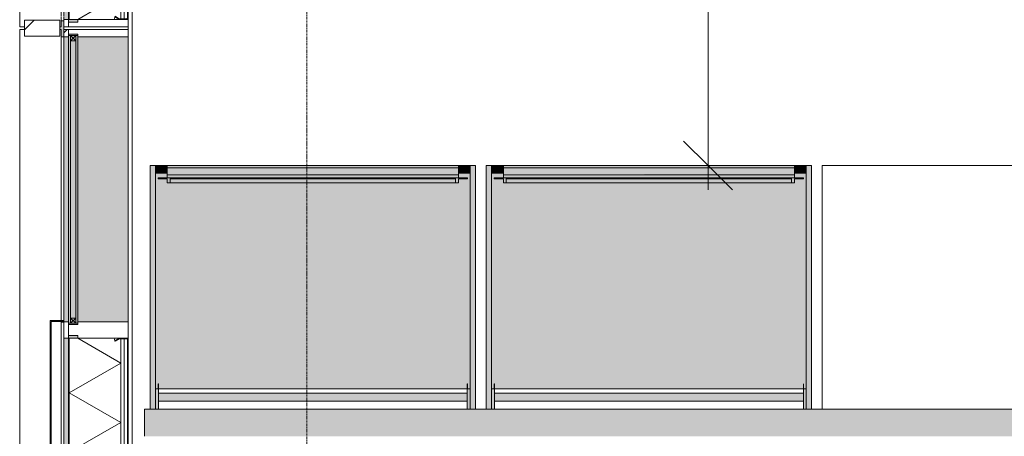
# Model space of a CAD drawing. Header units: millimetres. Extents: x -281 to 121694, y -16481 to 65128.
# Tile 97 of 256: x 8940 to 12573, y 32750 to 34289. Entities that reach past the tile are written whole.
import ezdxf

# ---------------------------------------------------------------- set-up
doc = ezdxf.new("R2010")
doc.units = ezdxf.units.MM
doc.linetypes.add('Grid Line', pattern=[12, 6, -2, 2, -2])
for name, color, linetype, lineweight in [('A--A2__Ruwbouw', 8, 'Continuous', 5), ('A--L$01A__Algemeen', 7, 'Continuous', 5), ('A--L$07A__Stramien', 1, 'Continuous', 5), ('A--L21__Buitenwanden', 3, 'Continuous', 5), ('A--L3__Afbouw', 2, 'Continuous', 5), ('A--L5__InstallatiesW', 7, 'Continuous', 5), ('A--L82__LosseGebruikersInvent', 1, 'Continuous', 5), ('A--L8__LosseInventaris', 1, 'Continuous', 5), ('A--LD21__DetailPenFijnHidden', 1, 'Continuous', 5), ('A--M$01A__Algemeen', 1, 'Continuous', 5), ('A--M$01A__Algemeen-100', 1, 'Continuous', 5), ('Specialty Equipment', 1, 'Continuous', 5)]:
    doc.layers.add(name, color=color, linetype=linetype, lineweight=lineweight)
doc.styles.add('Arial_2', font='arial.ttf', dxfattribs={"height": 180})
doc.dimstyles.new('1_8mm', dxfattribs={"dimscale": 304.8, "dimtxt": 183.646692, "dimasz": 0.590551, "dimexe": 0.295276, "dimexo": 0.0625, "dimgap": 0.328084, "dimtad": 1, "dimdec": 0, "dimzin": 0, "dimdsep": 46, "dimtxsty": 'Arial_2', "dimblk1": 'OBLIQUE', "dimblk2": 'OBLIQUE', "dimsah": 1, "dimcen": 0.09, "dimdle": 0.295276, "dimazin": 0, "dimtfac": 1, "dimtdec": 4, "dimtix": 1, "dimtmove": 0, "dimatfit": 3, "dimfxl": 0.295276, "dimfxlon": 1, "dimtvp": 1, "dimtolj": 1, "dimtzin": 0, "dimarcsym": 2})
pattern_1 = [(315, (-33357.5, 9103), (449.013, 449.013), []), (315, (-33357.5, 8944.25), (898.026, 0), []), (315, (-33357.5, 9261.75), (898.026, 0), [])]
pattern_2 = [(315, (-35157.5, 9103), (449.013, 449.013), []), (315, (-35157.5, 8944.25), (898.026, 0), []), (315, (-35157.5, 9261.75), (898.026, 0), [])]

# ---------------------------------------------------------------- blocks, each defined once
blk = doc.blocks.new('Rectangular Mullion - 1332_435 x 60_30min-34469616-L_80_ 13')
at = {"layer": 'A--LD21__DetailPenFijnHidden'}
blk.add_hatch(color=256, dxfattribs=at).paths.add_polyline_path([(30, 237), (-30, 237), (-29.2, 247.1), (-7.5, 247.1), (-7.5, 252), (2.5, 252), (2.5, 247.1), (30, 247.1)])
for p, q in [((-30, 237), (-30, 247.1)), ((30, 247.1), (30, 237))]:
    blk.add_line(p, q, dxfattribs=at)
blk = doc.blocks.new('NLRS_21_GM_LB_element gevel_gen_cpz - NLRS_21_13_08_elementgevel element_gen_cpz-V167-L_80_ 13')
at = {"layer": 'A--L$01A__Algemeen'}
h = blk.add_hatch(dxfattribs=at)
h.set_pattern_fill('FP_167', color=256, style=0, pattern_type=2)
h.set_pattern_definition(pattern_1)
h.paths.add_polyline_path([(-895, -17), (-867.5, -17), (-867.5, 0), (-895, 0)])
h.paths.add_polyline_path([(-245, 0), (-245, -17), (-185, -17), (-185, 0), (-190, 0)])
h.paths.add_polyline_path([(867.5, 0), (867.5, -17), (895, -17), (895, 0), (872.5, 0)])
for points in [[(-877.5, -52), (-867.5, -51.5), (-867.5, -20), (-245, -20), (-245, -52), (-235, -52), (-235, -17), (-877.5, -17), (-877.5, -20)], [(-185, -237), (867.5, -237), (867.5, -52), (-185, -52)]]:
    blk.add_hatch(color=256, dxfattribs=at).paths.add_polyline_path(points)
h = blk.add_hatch(color=256, dxfattribs=at)
h.paths.add_polyline_path([(-867.5, -17), (-245, -17), (-245, 0), (-867.5, 0)])
h.paths.add_polyline_path([(-185, 0), (-185, -17), (867.5, -17), (867.5, 0), (-183, 0)])
h = blk.add_hatch(dxfattribs=at)
h.set_pattern_fill('FP_167', color=256, style=0, pattern_type=2)
h.set_pattern_definition(pattern_1)
h.paths.add_polyline_path([(-867.5, -205.8), (-867.5, -232), (-865.5, -232), (-865.5, -205.8)])
h.paths.add_polyline_path([(-866.8, -203.3), (-865.1, -204.3), (-856.3, -189.2), (-858.1, -188.2)])
h.paths.add_polyline_path([(-862.5, -237), (-250, -237), (-250, -235), (-862.5, -235)])
h.paths.add_polyline_path([(-256.2, -189.2), (-247.4, -204.3), (-245.7, -203.3), (-254.4, -188.2)])
h.paths.add_polyline_path([(-247, -205.8), (-247, -232), (-245, -232), (-245, -205.8)])
for p, q in [((-867.5, 0), (-895, 0)), ((-895, 0), (-895, -17)), ((-867.5, -17), (-867.5, 0)), ((-867.5, 0), (-860, 0)), ((-857, 0), (-245, 0)), ((-185, 0), (-245, 0)), ((-245, 0), (-245, -17)), ((-185, -17), (-185, 0)), ((-185, 0), (-183, 0)), ((-180, 0), (867.5, 0)), ((895, 0), (867.5, 0)), ((867.5, 0), (867.5, -17)), ((895, -17), (895, 0)), ((-877.5, -17), (-895, -17)), ((-895, -17), (-895, -237)), ((-895, -17), (-867.5, -17)), ((-877.5, -52), (-877.5, -17)), ((-245, -17), (-867.5, -17)), ((-245, -20), (-867.5, -20)), ((-867.5, -20), (-867.5, -185.7)), ((-245, -20), (-867.5, -20)), ((-867.5, -20), (-867.5, -185.7)), ((-775.6, -210), (-665.9, -20)), ((-556.2, -210), (-665.9, -20)), ((-556.2, -210), (-446.6, -20)), ((-336.9, -210), (-446.6, -20)), ((-245, -17), (-190, -17)), ((-245, -185.7), (-245, -20)), ((-245, -185.7), (-245, -20)), ((-195, -17), (-235, -17)), ((-235, -17), (-235, -52)), ((-195, -52), (-195, -17)), ((872.5, -17), (895, -17)), ((895, -17), (877.5, -17)), ((877.5, -17), (877.5, -52)), ((895, -237), (895, -17)), ((-867.5, -52), (-877.5, -52)), ((-775.6, -210), (-867.5, -50.9)), ((-336.9, -210), (-245, -50.9)), ((-235, -52), (-245, -52)), ((-190, -52), (-195, -52)), ((-185, -237), (-185, -52)), ((867.5, -52), (867.5, -237)), ((877.5, -52), (872.5, -52)), ((-867.5, -185.7), (-867.5, -204.5)), ((-867.5, -204.5), (-867.5, -205.8)), ((-867.5, -204.5), (-867.5, -205.8)), ((-867.5, -205.8), (-867.5, -232)), ((-858.1, -188.2), (-866.8, -203.3)), ((-865.5, -232), (-865.5, -205.8)), ((-865.5, -210), (-247, -210)), ((-865.5, -210), (-247, -210)), ((-865.1, -204.3), (-856.3, -189.2)), ((-856.3, -189.2), (-858.1, -188.2)), ((-254.4, -188.2), (-256.2, -189.2)), ((-256.2, -189.2), (-247.4, -204.3)), ((-245.7, -203.3), (-254.4, -188.2)), ((-247, -205.8), (-247, -232)), ((-245, -204.5), (-245, -185.7)), ((-245, -205.8), (-245, -204.5)), ((-245, -205.8), (-245, -204.5)), ((-245, -232), (-245, -205.8)), ((-895, -237), (-867.5, -237)), ((-867.5, -232), (-867.5, -237)), ((-867.5, -237), (-862.5, -237)), ((-865.5, -222.5), (-247, -222.5)), ((-250, -235), (-862.5, -235)), ((-862.5, -237), (-250, -237)), ((-250, -237), (-245, -237)), ((-245, -237), (-245, -232)), ((-245, -237), (-185, -237)), ((867.5, -237), (-185, -237)), ((867.5, -237), (895, -237))]:
    blk.add_line(p, q, dxfattribs=at)
for centre, radius, start, end in [((-867.5, -204.5), 18.8, 60, 90), ((-862.5, -205.8), 5, 150, 180), ((-862.5, -205.8), 3, 150, 180), ((-245, -204.5), 18.8, 90, 120), ((-250, -205.8), 3, 0, 30), ((-250, -205.8), 5, 360, 30), ((-862.5, -232), 5, 180, 270), ((-862.5, -232), 3, 180, 270), ((-862.5, -232), 3, 180, 270), ((-250, -232), 3, 270, 360), ((-250, -232), 3, 270, 0), ((-250, -232), 5, 270, 0)]:
    blk.add_arc(centre, radius, start, end, dxfattribs=at)
blk = doc.blocks.new('NLRS_41_GM_LB_zetwerk gevel_gen_cpz - NLRS_41_12_05_GM_zetwerk gevel_gen_cpz-61879868-L_80_ 13')
at = {"layer": 'A--L$01A__Algemeen'}
for p, q in [((375, 50), (-305, 50)), ((-305, 50), (-305, 0)), ((-302, 0), (-302, 47)), ((-302, 47), (372, 47)), ((372, 47), (372, 0)), ((375, 0), (375, 50)), ((-305, 0), (-302, 0)), ((372, 0), (375, 0))]:
    blk.add_line(p, q, dxfattribs=at)
blk = doc.blocks.new('NLRS_21_GM_LB_element gevel_gen_cpz - NLRS_21_13_08_elementgevel element_gen_cpz-V169-L_80_ 13')
at = {"layer": 'A--L$01A__Algemeen'}
h = blk.add_hatch(dxfattribs=at)
h.set_pattern_fill('FP_170', color=256, style=0, pattern_type=2)
h.set_pattern_definition(pattern_2)
h.paths.add_polyline_path([(-895, -17), (-867.5, -17), (-867.5, 0), (-895, 0)])
h.paths.add_polyline_path([(-245, 0), (-245, -17), (-185, -17), (-185, 0), (-209, 0)])
h.paths.add_polyline_path([(867.5, 0), (867.5, -17), (895, -17), (895, 0), (872.5, 0)])
for points in [[(-877.5, -52), (-867.5, -51.5), (-867.5, -20), (-245, -20), (-245, -52), (-235, -52), (-235, -17), (-877.5, -17), (-877.5, -20)], [(-185, -237), (867.5, -237), (867.5, -52), (-185, -52)]]:
    blk.add_hatch(color=256, dxfattribs=at).paths.add_polyline_path(points)
h = blk.add_hatch(color=256, dxfattribs=at)
h.paths.add_polyline_path([(-867.5, -17), (-245, -17), (-245, 0), (-867.5, 0)])
h.paths.add_polyline_path([(-185, 0), (-185, -17), (867.5, -17), (867.5, 0), (-183, 0)])
h = blk.add_hatch(dxfattribs=at)
h.set_pattern_fill('FP_170', color=256, style=0, pattern_type=2)
h.set_pattern_definition(pattern_2)
h.paths.add_polyline_path([(-867.5, -232), (-865.5, -232), (-865.5, -205.8), (-867.5, -205.8)])
h.paths.add_polyline_path([(-866.8, -203.3), (-865.1, -204.3), (-856.3, -189.2), (-858.1, -188.2)])
h.paths.add_polyline_path([(-862.5, -237), (-250, -237), (-250, -235), (-862.5, -235)])
h.paths.add_polyline_path([(-256.2, -189.2), (-247.4, -204.3), (-245.7, -203.3), (-254.4, -188.2)])
h.paths.add_polyline_path([(-247, -205.8), (-247, -232), (-245, -232), (-245, -205.8)])
h = blk.add_hatch(dxfattribs=at)
h.set_pattern_fill('FP_169', color=256, style=0, pattern_type=2)
h.set_pattern_definition([(315, (-35157.5, 9103), (42.42641, 42.42641), []), (45, (-35157.5, 9103), (-42.42641, 42.42641), [])])
h.paths.add_polyline_path([(-254.4, -188.2), (-245, -204.3), (-245, -185.7), (-249.9, -186.3)])
for p, q in [((-867.5, 0), (-895, 0)), ((-895, 0), (-895, -17)), ((-867.5, -17), (-867.5, 0)), ((-867.5, 0), (-860, 0)), ((-857, 0), (-245, 0)), ((-185, 0), (-245, 0)), ((-245, 0), (-245, -17)), ((-185, -17), (-185, 0)), ((-185, 0), (-183, 0)), ((-180, 0), (867.5, 0)), ((895, 0), (867.5, 0)), ((867.5, 0), (867.5, -17)), ((895, -17), (895, 0)), ((-877.5, -17), (-895, -17)), ((-895, -17), (-895, -237)), ((-895, -17), (-867.5, -17)), ((-877.5, -52), (-877.5, -17)), ((-245, -17), (-867.5, -17)), ((-245, -20), (-867.5, -20)), ((-867.5, -20), (-867.5, -185.7)), ((-245, -20), (-867.5, -20)), ((-867.5, -20), (-867.5, -185.7)), ((-775.6, -210), (-665.9, -20)), ((-556.2, -210), (-665.9, -20)), ((-556.2, -210), (-446.6, -20)), ((-336.9, -210), (-446.6, -20)), ((-245, -17), (-190, -17)), ((-245, -185.7), (-245, -20)), ((-245, -185.7), (-245, -20)), ((-195, -17), (-235, -17)), ((-235, -17), (-235, -52)), ((-195, -52), (-195, -17)), ((872.5, -17), (895, -17)), ((895, -17), (877.5, -17)), ((877.5, -17), (877.5, -52)), ((895, -237), (895, -17)), ((-867.5, -52), (-877.5, -52)), ((-775.6, -210), (-867.5, -50.9)), ((-336.9, -210), (-245, -50.9)), ((-235, -52), (-245, -52)), ((-190, -52), (-195, -52)), ((-185, -237), (-185, -52)), ((867.5, -52), (867.5, -237)), ((877.5, -52), (872.5, -52)), ((-867.5, -185.7), (-867.5, -204.5)), ((-867.5, -204.5), (-867.5, -205.8)), ((-867.5, -204.5), (-867.5, -205.8)), ((-867.5, -205.8), (-867.5, -232)), ((-858.1, -188.2), (-866.8, -203.3)), ((-865.5, -232), (-865.5, -205.8)), ((-865.5, -210), (-247, -210)), ((-865.5, -210), (-247, -210)), ((-865.1, -204.3), (-856.3, -189.2)), ((-856.3, -189.2), (-858.1, -188.2)), ((-254.4, -188.2), (-256.2, -189.2)), ((-256.2, -189.2), (-247.4, -204.3)), ((-245.7, -203.3), (-254.4, -188.2)), ((-247, -205.8), (-247, -232)), ((-245, -204.5), (-245, -185.7)), ((-245, -205.8), (-245, -204.5)), ((-245, -205.8), (-245, -204.5)), ((-245, -232), (-245, -205.8)), ((-895, -237), (-867.5, -237)), ((-867.5, -232), (-867.5, -237)), ((-867.5, -237), (-862.5, -237)), ((-865.5, -222.5), (-247, -222.5)), ((-250, -235), (-862.5, -235)), ((-862.5, -237), (-250, -237)), ((-250, -237), (-245, -237)), ((-245, -237), (-245, -232)), ((-245, -237), (-185, -237)), ((867.5, -237), (-185, -237)), ((867.5, -237), (895, -237))]:
    blk.add_line(p, q, dxfattribs=at)
for centre, radius, start, end in [((-867.5, -204.5), 18.8, 60, 90), ((-862.5, -205.8), 5, 150, 180), ((-862.5, -205.8), 3, 150, 180), ((-245, -204.5), 18.8, 90, 120), ((-250, -205.8), 3, 0, 30), ((-250, -205.8), 5, 360, 30), ((-862.5, -232), 5, 180, 270), ((-862.5, -232), 3, 180, 270), ((-862.5, -232), 3, 180, 270), ((-250, -232), 3, 270, 360), ((-250, -232), 3, 270, 0), ((-250, -232), 5, 270, 0)]:
    blk.add_arc(centre, radius, start, end, dxfattribs=at)
blk = doc.blocks.new('NLRS_41_GM_LB_vin gevel_gen_cpz - 41_12_XX_vin gevel-V170-L_80_ 13')
at = {"layer": 'A--L$01A__Algemeen'}
h = blk.add_hatch(dxfattribs=at)
h.set_pattern_fill('FP_171', color=256, style=0, pattern_type=2)
h.set_pattern_definition([(315, (-34257.5, 9103), (449.013, 449.013), []), (315, (-34257.5, 8944.25), (898.026, 0), []), (315, (-34257.5, 9261.75), (898.026, 0), [])])
h.paths.add_polyline_path([(-30, 145), (-30, 15), (30, 15), (30, 145)])
for p, q in [((30, 145), (-30, 145)), ((-30, 145), (-30, 15)), ((30, 15), (30, 145)), ((-30, 15), (30, 15))]:
    blk.add_line(p, q, dxfattribs=at)
blk = doc.blocks.new('CSWK_double-triple glass panel - CSWK_double-triple glass panel-55889924-L_80_ 13')
at = {"layer": 'A--L$01A__Algemeen'}
for points in [[(-531.25, 100), (-531.25, 92), (531.25, 92), (531.25, 100), (-518.79, 100)], [(-531.25, 73), (-531.25, 65), (531.25, 65), (531.25, 73), (-518.79, 73)]]:
    blk.add_hatch(color=256, dxfattribs=at).paths.add_polyline_path(points)
at = {"layer": 'A--L82__LosseGebruikersInvent'}
blk.add_hatch(color=256, dxfattribs=at).paths.add_polyline_path([(-536.25, 100), (-536.25, 65), (-531.25, 65), (-531.25, 73), (531.25, 73), (531.25, 65), (536.25, 65), (536.25, 100), (531.25, 100), (531.25, 92), (-531.25, 92), (-531.25, 100)])
at = {"layer": 'A--L$01A__Algemeen'}
for p, q in [((531.25, 100), (-531.25, 100)), ((-531.25, 100), (-531.25, 92)), ((-531.25, 92), (531.25, 92)), ((-531.25, 92), (-512.25, 92)), ((-531.25, 73), (-531.25, 92)), ((-531.25, 92), (-512.25, 73)), ((-512.25, 92), (-531.25, 73)), ((531.25, 73), (-531.25, 73)), ((-531.25, 73), (-531.25, 65)), ((-512.25, 73), (-531.25, 73)), ((-512.25, 92), (-512.25, 73)), ((512.25, 92), (531.25, 92)), ((512.25, 73), (512.25, 92)), ((512.25, 92), (531.25, 73)), ((531.25, 92), (512.25, 73)), ((531.25, 73), (512.25, 73)), ((531.25, 92), (531.25, 100)), ((531.25, 92), (531.25, 73)), ((531.25, 65), (531.25, 73)), ((-531.25, 65), (531.25, 65))]:
    blk.add_line(p, q, dxfattribs=at)
blk = doc.blocks.new('NLRS_82_FU_UN_lab en spoel tafels_gen_kad - labtafel dxbxh 900x1200x950-V282-L_80_ 13')
at = {"layer": 'A--L$01A__Algemeen'}
for p, q in [((600, 637.3), (-600, 637.3)), ((-600, 637.3), (-600, -262.7)), ((600, -262.7), (600, 637.3))]:
    blk.add_line(p, q, dxfattribs=at)
blk = doc.blocks.new('NLRS_57_ME_UN_zuurkast_gen_kad - zuurkast dxbxh 900x1200x2700-V283-L_80_ 13')
at = {"layer": 'A--L5__InstallatiesW'}
for points in [[(-598, 0), (-600, -2), (-600, -900), (-581, -900), (-581, -2), (-583, 0)], [(583, 0), (581, -2), (581, -900), (600, -900), (600, -2), (598, 0)]]:
    blk.add_hatch(color=254, dxfattribs=at).paths.add_polyline_path(points)
h = blk.add_hatch(color=254, dxfattribs=at)
h.paths.add_polyline_path([(-569.5, -75), (-569.5, -76), (-330, -75)])
h.paths.add_polyline_path([(571, -76.5), (570, -76.5), (571, -76.5)])
at = {"layer": 'A--L8__LosseInventaris'}
h = blk.add_hatch(color=254, dxfattribs=at)
h.paths.add_polyline_path([(-583, 0), (-581, -2), (-581, -75), (-570, -75), (-570, 0), (-581, 0)])
h.paths.add_polyline_path([(-598, 0), (-600, 0), (-600, -2)])
for points in [[(-570, -30), (-570, -60), (570, -60), (570, -30), (-330, -30)], [(-330, -855), (-537, -855), (-537, -866), (537, -866), (537, -855), (43.4, -855)], [(-537, -866), (-537, -868.5), (537, -867.9), (537, -866), (-330, -866)], [(-330, -868.5), (-537, -868.5), (-537, -872), (537, -872), (537, -868.5), (43.4, -868.5)], [(-526, -836.4), (-526, -850.5), (526, -850.5), (526, -836.4), (-330, -836.4)], [(-330, -850.5), (-526, -850.5), (-526, -855), (526, -855), (526, -850.5), (43.4, -850.5)], [(-539, -872.3), (-579, -872.3), (-581, -874.3), (-581, -898), (-579, -900), (-539, -900), (-537, -898), (-537, -874.3)], [(-537, -872), (-537, -892), (537, -892), (537, -872), (-330, -872)], [(-330, -892), (-537, -892.8), (-537, -900), (537, -898.9), (537, -892), (43.4, -892)], [(539, -872.3), (537, -874.3), (537, -898), (539, -900), (579, -900), (581, -898), (581, -874.3), (579, -872.3)]]:
    blk.add_hatch(color=254, dxfattribs=at).paths.add_polyline_path(points)
h = blk.add_hatch(color=254, dxfattribs=at)
h.paths.add_polyline_path([(598, 0), (600, -2), (600, 0)])
h.paths.add_polyline_path([(570, 0), (570, -75), (581, -75), (581, -2), (583, 0), (581, 0)])
h = blk.add_hatch(color=254, dxfattribs=at)
h.paths.add_polyline_path([(-569.5, -75), (-581, -76), (-581, -874.3), (-579, -872.3), (-539, -872.3), (-537, -874.3), (-537, -855), (-571, -855), (-571, -850.5), (-537, -850.5), (-537, -836.4), (537, -836.4), (537, -850.5), (571, -850.5), (571, -855), (537, -855), (537, -874.3), (539, -872.3), (579, -872.3), (581, -874.3), (581, -75), (-569.5, -76)])
h.paths.add_polyline_path([(-571, -76.5), (-570, -76.5), (-571, -76.5)])
h.paths.add_polyline_path([(-537, -898), (-539, -900), (-537, -898.9), (-537, -898.1)])
h.paths.add_polyline_path([(-581, -898), (-581, -900), (-579, -900)])
h.paths.add_polyline_path([(581, -898), (579, -900), (581, -900)])
h.paths.add_polyline_path([(537, -898), (537, -900), (537.9, -898.9), (537.1, -898.1)])
h = blk.add_hatch(color=254, dxfattribs=at)
h.paths.add_polyline_path([(-537, -836.4), (-537, -850.5), (-571, -850.5), (-571, -855), (-526, -855), (-526, -836.4)])
h.paths.add_polyline_path([(526, -836.4), (526, -855), (571, -855), (571, -850.5), (537, -850.5), (537, -836.4)])
at = {"layer": 'A--L5__InstallatiesW', "color": 5}
for p, q in [((-583, 0), (-598, 0)), ((598, 0), (583, 0)), ((-600, -2), (-600, -900)), ((-581, -900), (-581, -2)), ((581, -2), (581, -900)), ((600, -900), (600, -2)), ((-571, -76.5), (-571, -94)), ((-571, -94), (-570, -94)), ((-570, -94), (-570, -76.5)), ((569.5, -75), (-569.5, -75)), ((-569.5, -76), (569.5, -76)), ((570, -76.5), (570, -94)), ((570, -94), (571, -94)), ((571, -94), (571, -76.5)), ((-600, -900), (-581, -900)), ((581, -900), (600, -900))]:
    blk.add_line(p, q, dxfattribs=at)
for centre, radius, start, end in [((-583, -2), 2, 0, 90), ((583, -2), 2, 90, 180), ((598, -2), 2, 360, 90), ((-598, -2), 2, 90, 180), ((-569.5, -76.5), 1.46, 90, 180), ((-569.5, -76.5), 0.5, 90, 180), ((569.5, -76.5), 1.46, 0, 90), ((569.5, -76.5), 0.5, 0, 90)]:
    blk.add_arc(centre, radius, start, end, dxfattribs=at)
at = {"layer": 'A--L8__LosseInventaris', "color": 5}
for p, q in [((-600, 0), (-600, -2)), ((-570, -75), (-570, 0)), ((570, -30), (-570, -30)), ((-570, -30), (-570, -60)), ((570, 0), (570, -75)), ((570, -60), (570, -30)), ((600, -2), (600, 0)), ((-570, -60), (570, -60)), ((-569.5, -75), (-581, -75)), ((581, -75), (569.5, -75)), ((-537, -866), (-537, -855)), ((-537, -868.5), (-537, -866)), ((-537, -866), (537, -866)), ((-537, -872), (-537, -868.5)), ((526, -855), (-526, -855)), ((537, -855), (537, -866)), ((537, -866), (537, -868.5)), ((537, -868.5), (537, -872)), ((-581, -900), (-579, -900)), ((-539, -900), (-537, -900)), ((-537, -874.4), (-537, -872)), ((537, -892), (-537, -892)), ((-537, -898.9), (-537, -900)), ((-537, -900), (537, -900)), ((537, -872), (537, -874.4)), ((537, -900), (537, -898.9)), ((537, -900), (539, -900)), ((579, -900), (581, -900))]:
    blk.add_line(p, q, dxfattribs=at)
at = {"layer": 'Specialty Equipment'}
for p, q in [((-571, -850.5), (-571, -855)), ((-537, -850.5), (-571, -850.5)), ((-571, -855), (-526, -855)), ((-526, -836.4), (-537, -836.4)), ((-537, -836.4), (-537, -850.5)), ((-526, -855), (-526, -836.4)), ((526, -836.4), (-526, -836.4)), ((-526, -836.4), (-526, -850.5)), ((-526, -850.5), (526, -850.5)), ((537, -836.4), (526, -836.4)), ((526, -836.4), (526, -855)), ((526, -850.5), (526, -836.4)), ((526, -855), (571, -855)), ((537, -850.5), (537, -836.4)), ((571, -850.5), (537, -850.5)), ((571, -855), (571, -850.5)), ((-581, -874.3), (-581, -898)), ((-539, -872.3), (-579, -872.3)), ((-579, -900), (-539, -900)), ((-537, -898), (-537, -874.3)), ((537, -874.3), (537, -898)), ((579, -872.3), (539, -872.3)), ((539, -900), (579, -900)), ((581, -898), (581, -874.3))]:
    blk.add_line(p, q, dxfattribs=at)
for centre, start, end in [((-579, -874.3), 90, 180), ((-579, -898), 180, 270), ((-539, -874.3), 360, 90), ((-539, -898), 270, 0), ((539, -874.3), 90, 180), ((539, -898), 180, 270), ((579, -874.3), 360, 90), ((579, -898), 270, 0)]:
    blk.add_arc(centre, 2, start, end, dxfattribs=at)
blk = doc.blocks.new('NLRS_57_ME_UN_zuurkast_gen_kad - zuurkast dxbxh 900x1200x2700-V284-L_80_ 13')
at = {"layer": 'A--L5__InstallatiesW'}
for points in [[(-598, 0), (-600, -2), (-600, -900), (-581, -900), (-581, -2), (-583, 0)], [(583, 0), (581, -2), (581, -900), (600, -900), (600, -2), (598, 0)], [(571, -76.5), (570, -76.5), (571, -76.5)]]:
    blk.add_hatch(color=254, dxfattribs=at).paths.add_polyline_path(points)
at = {"layer": 'A--L8__LosseInventaris'}
h = blk.add_hatch(color=254, dxfattribs=at)
h.paths.add_polyline_path([(-583, 0), (-581, -2), (-581, -75), (-570, -75), (-570, 0), (-581, 0)])
h.paths.add_polyline_path([(-598, 0), (-600, 0), (-600, -2)])
for points in [[(-570, -30), (-570, -60), (570, -60), (570, -30), (-449.9, -30)], [(-76.6, -855), (-537, -855), (-537, -866), (537, -866), (537, -855), (296.8, -855)], [(-449.9, -866), (-537, -866.7), (-537, -868.5), (537, -867.9), (537, -866), (-76.6, -866)], [(-449.9, -868.5), (-537, -868.5), (-537, -872), (537, -872), (537, -868.5), (-76.6, -868.5)], [(-526, -836.4), (-526, -850.5), (526, -850.5), (526, -836.4), (-449.9, -836.4)], [(526, -850.5), (-526, -850.5), (-526, -855), (526, -855)], [(-539, -872.3), (-579, -872.3), (-581, -874.3), (-581, -898), (-579, -900), (-539, -900), (-537, -898), (-537, -874.3)], [(-537, -872), (-537, -892), (537, -892), (537, -872), (-449.9, -872)], [(-537, -892), (-537, -900), (537, -898.9), (537, -892), (-449.9, -892)], [(579, -872.3), (539, -872.3), (537, -874.3), (537, -898), (539, -900), (579, -900), (581, -898), (581, -874.3)]]:
    blk.add_hatch(color=254, dxfattribs=at).paths.add_polyline_path(points)
h = blk.add_hatch(color=254, dxfattribs=at)
h.paths.add_polyline_path([(598, 0), (600, -2), (600, 0)])
h.paths.add_polyline_path([(570, 0), (570, -75), (581, -75), (581, -2), (583, 0), (581, 0)])
h = blk.add_hatch(color=254, dxfattribs=at)
h.paths.add_polyline_path([(-569.5, -75), (-581, -76), (-581, -874.3), (-579, -872.3), (-539, -872.3), (-537, -874.3), (-537, -855), (-571, -855), (-571, -850.5), (-537, -850.5), (-537, -836.4), (537, -836.4), (537, -850.5), (571, -850.5), (571, -855), (537, -855), (537, -874.3), (539, -872.3), (579, -872.3), (581, -874.3), (581, -75), (-569.5, -76)])
h.paths.add_polyline_path([(-571, -76.5), (-570, -76.5), (-571, -76.5)])
h.paths.add_polyline_path([(-537, -898), (-539, -900), (-537, -898.9), (-537, -898.1)])
h.paths.add_polyline_path([(-581, -898), (-581, -900), (-579, -900)])
h.paths.add_polyline_path([(537, -898), (537, -900), (537.9, -898.9), (537.1, -898.1)])
h.paths.add_polyline_path([(581, -898), (579, -900), (581, -900)])
h = blk.add_hatch(color=254, dxfattribs=at)
h.paths.add_polyline_path([(-537, -836.4), (-537, -850.5), (-571, -850.5), (-571, -855), (-526, -855), (-526, -836.4)])
h.paths.add_polyline_path([(526, -836.4), (526, -855), (571, -855), (571, -850.5), (537, -850.5), (537, -836.4)])
at = {"layer": 'A--L5__InstallatiesW', "color": 5}
for p, q in [((-583, 0), (-598, 0)), ((598, 0), (583, 0)), ((-600, -2), (-600, -900)), ((-581, -900), (-581, -2)), ((581, -2), (581, -900)), ((600, -900), (600, -2)), ((-571, -76.5), (-571, -94)), ((-571, -94), (-570, -94)), ((-570, -94), (-570, -76.5)), ((569.5, -75), (-569.5, -75)), ((-569.5, -76), (569.5, -76)), ((570, -76.5), (570, -94)), ((570, -94), (571, -94)), ((571, -94), (571, -76.5)), ((-600, -900), (-581, -900)), ((581, -900), (600, -900))]:
    blk.add_line(p, q, dxfattribs=at)
for centre, radius, start, end in [((-583, -2), 2, 0, 90), ((583, -2), 2, 90, 180), ((598, -2), 2, 360, 90), ((-598, -2), 2, 90, 180), ((-569.5, -76.5), 1.46, 90, 180), ((-569.5, -76.5), 0.5, 90, 180), ((569.5, -76.5), 1.46, 0, 90), ((569.5, -76.5), 0.5, 0, 90)]:
    blk.add_arc(centre, radius, start, end, dxfattribs=at)
at = {"layer": 'A--L8__LosseInventaris', "color": 5}
for p, q in [((-600, 0), (-600, -2)), ((-570, -75), (-570, 0)), ((570, -30), (-570, -30)), ((-570, -30), (-570, -60)), ((570, 0), (570, -75)), ((570, -60), (570, -30)), ((600, -2), (600, 0)), ((-570, -60), (570, -60)), ((-569.5, -75), (-581, -75)), ((581, -75), (569.5, -75)), ((-537, -866), (-537, -855)), ((-537, -868.5), (-537, -866)), ((-537, -866), (537, -866)), ((-537, -872), (-537, -868.5)), ((526, -855), (-526, -855)), ((537, -855), (537, -866)), ((537, -866), (537, -868.5)), ((537, -868.5), (537, -872)), ((-581, -900), (-579, -900)), ((-539, -900), (-537, -900)), ((-537, -874.4), (-537, -872)), ((537, -892), (-537, -892)), ((-537, -898.9), (-537, -900)), ((-537, -900), (537, -900)), ((537, -872), (537, -874.4)), ((537, -900), (537, -898.9)), ((537, -900), (539, -900)), ((579, -900), (581, -900))]:
    blk.add_line(p, q, dxfattribs=at)
at = {"layer": 'Specialty Equipment'}
for p, q in [((-571, -850.5), (-571, -855)), ((-537, -850.5), (-571, -850.5)), ((-571, -855), (-526, -855)), ((-526, -836.4), (-537, -836.4)), ((-537, -836.4), (-537, -850.5)), ((-526, -855), (-526, -836.4)), ((526, -836.4), (-526, -836.4)), ((-526, -836.4), (-526, -850.5)), ((-526, -850.5), (526, -850.5)), ((537, -836.4), (526, -836.4)), ((526, -836.4), (526, -855)), ((526, -850.5), (526, -836.4)), ((526, -855), (571, -855)), ((537, -850.5), (537, -836.4)), ((571, -850.5), (537, -850.5)), ((571, -855), (571, -850.5)), ((-581, -874.3), (-581, -898)), ((-539, -872.3), (-579, -872.3)), ((-579, -900), (-539, -900)), ((-537, -898), (-537, -874.3)), ((537, -874.3), (537, -898)), ((579, -872.3), (539, -872.3)), ((539, -900), (579, -900)), ((581, -898), (581, -874.3))]:
    blk.add_line(p, q, dxfattribs=at)
for centre, start, end in [((-579, -874.3), 90, 180), ((-579, -898), 180, 270), ((-539, -874.3), 360, 90), ((-539, -898), 270, 0), ((539, -874.3), 90, 180), ((539, -898), 180, 270), ((579, -874.3), 360, 90), ((579, -898), 270, 0)]:
    blk.add_arc(centre, 2, start, end, dxfattribs=at)
blk = doc.blocks.new('Rectangular Mullion - gevelband kader-V345-L_80_ 13')
at = {"layer": 'A--L3__Afbouw'}
for p, q in [((8939.9, 12652.5), (8958, 12652.5)), ((8939.9, 10862.5), (8939.9, 12652.5)), ((9088, 12652.5), (9092.9, 12652.5)), ((9092.9, 12652.5), (9092.9, 11577.5)), ((9092.9, 11574.5), (9092.9, 10900.5)), ((9092.9, 10897.5), (9092.9, 10862.5)), ((8958, 10862.5), (8939.9, 10862.5)), ((9092.9, 10862.5), (9088, 10862.5))]:
    blk.add_line(p, q, dxfattribs=at)
blk = doc.blocks.new('zetwerk - NLRS_41_12_05_GM_zetwerk gevel_gen_cpz-73492048-L_80_ 13')
at = {"layer": 'A--LD21__DetailPenFijnHidden'}
h = blk.add_hatch(color=256, dxfattribs=at)
h.paths.add_polyline_path([(307.5, 0), (304.5, 0), (304.5, -10.1), (307.5, -10.1)])
h.paths.add_polyline_path([(-374.5, 0), (-377, 0), (-376.9, -10.1), (-374.5, -10.1)])
for p, q in [((-374.5, -10.1), (-374.5, 0)), ((304.5, 0), (304.5, -10.1)), ((307.5, -10.1), (307.5, 0))]:
    blk.add_line(p, q, dxfattribs=at)
blk = doc.blocks.new('DIMBLOCK118-L_80_ 13')
at = {"layer": 'A--M$01A__Algemeen-100'}
for p, q in [((11480, 35500), (11390, 35590)), ((11480, 35500), (11390, 35500)), ((11480, 33660), (11480, 35500)), ((11480, 35500), (11570, 35410)), ((11480, 35500), (11570, 35500)), ((11480, 33750), (11390, 33840)), ((11480, 33750), (11390, 33750)), ((11480, 33750), (11570, 33660)), ((11480, 33750), (11570, 33750))]:
    blk.add_line(p, q, dxfattribs=at)
at = {"layer": 'A--M$01A__Algemeen-100', "color": 0, "insert": (11146.3, 34348.1), "char_height": 180, "width": 664.518, "attachment_point": 1, "rotation": 90, "line_spacing_factor": 0.941778, "style": 'Arial_2'}
blk.add_mtext('1750', dxfattribs=at)
blk = doc.blocks.new('_Oblique')
at = {"color": 0, "linetype": 'ByBlock', "lineweight": -2}
blk.add_line((-0.5, -0.5), (0.5, 0.5), dxfattribs=at)

msp = doc.modelspace()

# ---------------------------------------------------------------- hatches: boundary and pattern name
at = {"layer": 'A--A2__Ruwbouw'}
h = msp.add_hatch(color=256, dxfattribs=at)
h.paths.add_polyline_path([(9400, 32750), (15560, 32750), (15560, 32850), (9400, 32850), (9400, 32827.1)])
h.paths.add_polyline_path([(17191.9, 32750), (17860, 32750), (17860, 32850), (17060, 32850), (17060, 32750)])

# ---------------------------------------------------------------- linework, layer by layer
at = {"layer": 'A--L$07A__Stramien', "linetype": 'Grid Line'}
msp.add_line((10000, 64428.4), (10000, 5044.8), dxfattribs=at)
at = {"layer": 'A--L21__Buitenwanden'}
for p, q in [((9355, 56545), (9355, 9055)), ((9103, 34252.5), (9103, 34262.5)), ((9340, 34252.5), (9340, 34262.5)), ((9340, 33172.5), (9340, 34225)), ((15560, 32850), (9400, 32850)), ((9400, 32850), (9400, 32750))]:
    msp.add_line(p, q, dxfattribs=at)

# ---------------------------------------------------------------- block references
at = {"layer": 'A--L$01A__Algemeen', "rotation": 89.99999999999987}
for name, p in [('NLRS_21_GM_LB_element gevel_gen_cpz - NLRS_21_13_08_elementgevel element_gen_cpz-V169-L_80_ 13', (9103, 35157.5)), ('NLRS_41_GM_LB_vin gevel_gen_cpz - 41_12_XX_vin gevel-V170-L_80_ 13', (9103, 34257.5)), ('NLRS_21_GM_LB_element gevel_gen_cpz - NLRS_21_13_08_elementgevel element_gen_cpz-V167-L_80_ 13', (9103, 33357.5)), ('CSWK_double-triple glass panel - CSWK_double-triple glass panel-55889924-L_80_ 13', (9220, 33698.8)), ('NLRS_41_GM_LB_zetwerk gevel_gen_cpz - NLRS_41_12_05_GM_zetwerk gevel_gen_cpz-61879868-L_80_ 13', (9103, 32802.5))]:
    msp.add_blockref(name, p, dxfattribs=at)
at = {"layer": 'A--L3__Afbouw'}
for p in [(0, 23400), (0, 21600)]:
    msp.add_blockref('Rectangular Mullion - gevelband kader-V345-L_80_ 13', p, dxfattribs=at)
at = {"layer": 'A--L82__LosseGebruikersInvent'}
msp.add_blockref('NLRS_82_FU_UN_lab en spoel tafels_gen_kad - labtafel dxbxh 900x1200x950-V282-L_80_ 13', (12501.7, 33112.7), dxfattribs=at)
at = {"layer": 'A--L8__LosseInventaris', "color": 5, "rotation": 180}
for name, p in [('NLRS_57_ME_UN_zuurkast_gen_kad - zuurkast dxbxh 900x1200x2700-V284-L_80_ 13', (10021.7, 32850)), ('NLRS_57_ME_UN_zuurkast_gen_kad - zuurkast dxbxh 900x1200x2700-V283-L_80_ 13', (11261.7, 32850))]:
    msp.add_blockref(name, p, dxfattribs=at)
at = {"layer": 'A--LD21__DetailPenFijnHidden', "extrusion": (0, 0, -1), "rotation": 270.0000000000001}
msp.add_blockref('Rectangular Mullion - 1332_435 x 60_30min-34469616-L_80_ 13', (-9340, 34255), dxfattribs=at)
at = {"layer": 'A--LD21__DetailPenFijnHidden', "rotation": 269.9999999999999}
msp.add_blockref('zetwerk - NLRS_41_12_05_GM_zetwerk gevel_gen_cpz-73492048-L_80_ 13', (9103, 32797.5), dxfattribs=at)

# ---------------------------------------------------------------- dimensions: what is measured, and where the dimension line sits
at = {"layer": 'A--M$01A__Algemeen'}
dim = msp.add_linear_dim(base=(11480, 35500), p1=(11570, 33750), p2=(11390, 35500), angle=90, dimstyle='1_8mm', override={"dimpost": '<>', "dimfxl": 1759.232787}, dxfattribs=at)
dim.commit()
dim.dimension.update_dxf_attribs({"geometry": 'DIMBLOCK118-L_80_ 13', "text_midpoint": (11288.1, 34625)})

doc.saveas('drawing.dxf')
